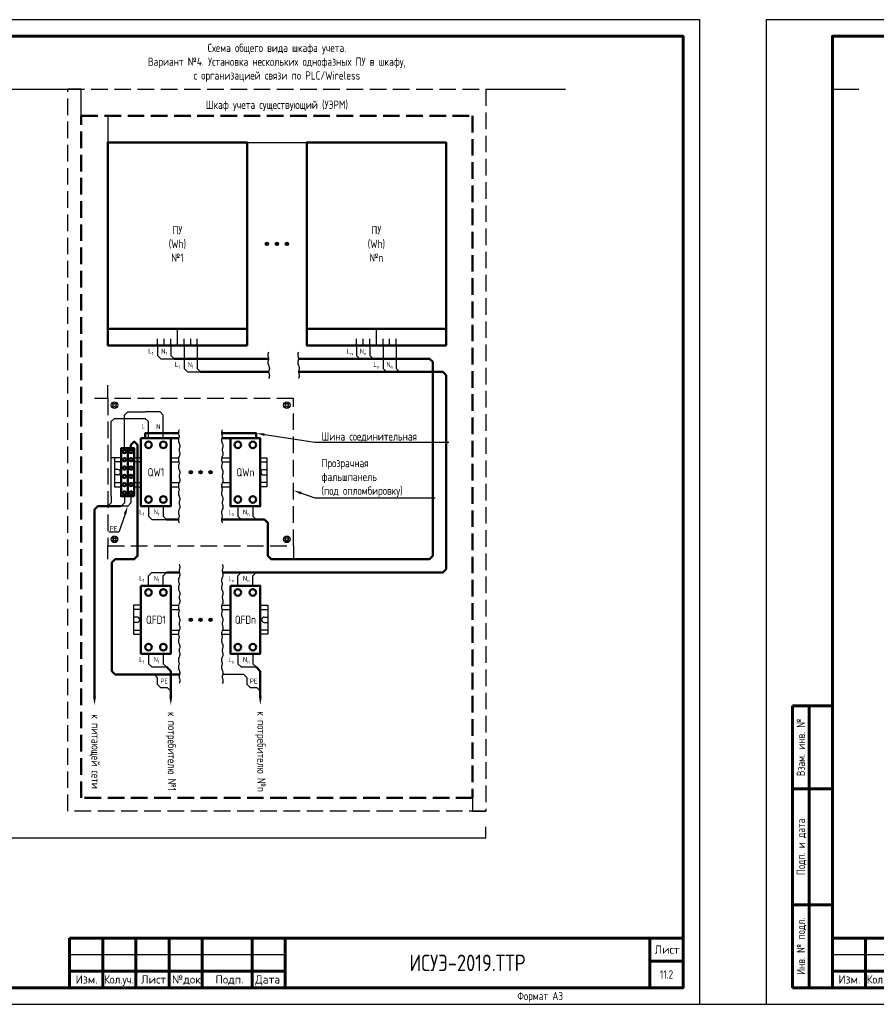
# Model space of a CAD drawing. Header units: millimetres. Extents: x -110 to 4101, y -10868 to 110.
# Tile 57 of 90: x 665 to 923, y -3477 to -3180. Entities that reach past the tile are written whole.
import ezdxf
from ezdxf import colors
from ezdxf.entities.mleader import LeaderData, LeaderLine
from ezdxf.enums import TextEntityAlignment as Align
from ezdxf.math import Vec2, Vec3

# ---------------------------------------------------------------- set-up
doc = ezdxf.new("R2010")
doc.units = ezdxf.units.MM
doc.linetypes.add('GOST2.303 4', pattern=[7, 5, -2, 0])
doc.layers.add('01.Вспомогательный_слой', color=1, linetype='Continuous', plot=False)
doc.layers.add('Формат', color=7, linetype='Continuous', lineweight=25)
doc.layers.add('Формат @ 1', color=7, linetype='Continuous', lineweight=25)
doc.styles.add('Формат', font='isocpeur.ttf')
doc.styles.add('ЭП', font='GOST.TTF')

# ---------------------------------------------------------------- blocks, each defined once
blk = doc.blocks.new('*U76')
at = {"layer": 'Формат', "color": 7, "linetype": 'Continuous', "lineweight": 60}
for p, q in [((-202, 85), (-190, 85)), ((-202, 85), (-202, 0)), ((-197, 85), (-197, 0)), ((-202, 60), (-190, 60)), ((-202, 25), (-190, 25)), ((20, 15), (205, 15)), ((20, 15), (20, 0)), ((30, 15), (30, 0)), ((40, 15), (40, 0)), ((50, 15), (50, 0)), ((60, 15), (60, 0)), ((75, 15), (75, 0)), ((85, 15), (85, 0)), ((195, 15), (195, 0)), ((195, 8), (205, 8)), ((20, 5), (85, 5)), ((-202, 0), (-190, 0))]:
    blk.add_line(p, q, dxfattribs=at)
at = {"layer": 'Формат', "color": 7, "linetype": 'Continuous', "lineweight": 25}
blk.add_line((20, 10), (85, 10), dxfattribs=at)
blk.add_lwpolyline([(-210, -5), (210, -5), (210, 292), (-210, 292)], close=True, dxfattribs=at)
at = {"layer": 'Формат', "color": 7, "linetype": 'Continuous', "lineweight": 60}
blk.add_lwpolyline([(-190, 0), (205, 0), (205, 287), (-190, 287)], close=True, dxfattribs=at)
at = {"layer": 'Формат', "color": 7, "linetype": 'Continuous', "lineweight": 25, "style": 'ЭП'}
for s, p in [('Взам. инв. №', (-199.5, 72.5)), ('Подп. и дата', (-199.5, 42.5)), ('Инв. № подл.', (-199.5, 12.5))]:
    blk.add_text(s, height=2.5, rotation=90, dxfattribs=at).set_placement(p, align=Align.MIDDLE_CENTER)
at = {"layer": 'Формат', "color": 7, "linetype": 'Continuous', "lineweight": 25, "style": 'Формат'}
for s, p in [('Лист', (196.38, 10.25)), ('Изм.', (21.81, 1.25)), ('Лист', (41.54, 1.25)), ('№док.', (50.89, 1.25)), ('Подп.', (63.99, 1.25)), ('Дата', (75.95, 1.25))]:
    blk.add_text(s, height=2.5, dxfattribs=at).set_placement(p)
at = {"layer": 'Формат', "color": 7, "linetype": 'Continuous', "lineweight": 25, "style": 'Формат', "width": 0.9}
blk.add_text('Кол.уч.', height=2.5, dxfattribs=at).set_placement((30.38, 1.25))
at = {"layer": 'Формат', "color": 7, "linetype": 'Continuous', "lineweight": 25, "style": 'ЭП', "flags": 8}
blk.add_attdef('N_ИНВ', text='', height=2.5, rotation=90, dxfattribs=at).set_placement((-193.5, 12.5), align=Align.MIDDLE_CENTER)
for tag, height, p in [('ОБОЗНАЧЕНИЕ', 5, (140, 7.5)), ('Лист', 2.5, (200, 4))]:
    blk.add_attdef(tag, text='', height=height, dxfattribs=at).set_placement(p, align=Align.MIDDLE_CENTER)
for tag, p in [('изм.№', (21, 7.5)), ('изм.уч.', (31, 7.5)), ('изм.лист', (41, 7.5)), ('изм.№_док.', (50.5, 7.5)), ('изм_дата', (76, 7.5)), ('ФОРМ.ЛИСТА', (155, -2.5))]:
    blk.add_attdef(tag, text='', height=2.5, dxfattribs=at).set_placement(p, align=Align.MIDDLE_LEFT)
blk = doc.blocks.new('*U77')
at = {"layer": 'Формат', "color": 7, "linetype": 'Continuous', "lineweight": 60}
for p, q in [((8, 85), (20, 85)), ((8, 85), (8, 0)), ((13, 85), (13, 0)), ((8, 60), (20, 60)), ((8, 25), (20, 25)), ((20, 15), (205, 15)), ((20, 15), (20, 0)), ((30, 15), (30, 0)), ((40, 15), (40, 0)), ((50, 15), (50, 0)), ((60, 15), (60, 0)), ((75, 15), (75, 0)), ((85, 15), (85, 0)), ((195, 15), (195, 0)), ((195, 8), (205, 8)), ((20, 5), (85, 5)), ((8, 0), (20, 0))]:
    blk.add_line(p, q, dxfattribs=at)
at = {"layer": 'Формат', "color": 7, "linetype": 'Continuous', "lineweight": 25}
blk.add_line((20, 10), (85, 10), dxfattribs=at)
blk.add_lwpolyline([(0, -5), (210, -5), (210, 292), (0, 292)], close=True, dxfattribs=at)
at = {"layer": 'Формат', "color": 7, "linetype": 'Continuous', "lineweight": 60}
blk.add_lwpolyline([(20, 0), (205, 0), (205, 287), (20, 287)], close=True, dxfattribs=at)
at = {"layer": 'Формат', "color": 7, "linetype": 'Continuous', "lineweight": 25, "style": 'ЭП'}
for s, p in [('Взам. инв. №', (10.5, 72.5)), ('Подп. и дата', (10.5, 42.5)), ('Инв. № подл.', (10.5, 12.5))]:
    blk.add_text(s, height=2.5, rotation=90, dxfattribs=at).set_placement(p, align=Align.MIDDLE_CENTER)
at = {"layer": 'Формат', "color": 7, "linetype": 'Continuous', "lineweight": 25, "style": 'Формат'}
for s, p in [('Лист', (196.38, 10.25)), ('Изм.', (21.81, 1.25)), ('Лист', (41.54, 1.25)), ('№док.', (50.89, 1.25)), ('Подп.', (63.99, 1.25)), ('Дата', (75.95, 1.25))]:
    blk.add_text(s, height=2.5, dxfattribs=at).set_placement(p)
at = {"layer": 'Формат', "color": 7, "linetype": 'Continuous', "lineweight": 25, "style": 'Формат', "width": 0.9}
blk.add_text('Кол.уч.', height=2.5, dxfattribs=at).set_placement((30.38, 1.25))
at = {"layer": 'Формат', "color": 7, "linetype": 'Continuous', "lineweight": 25, "style": 'ЭП', "flags": 8}
blk.add_attdef('N_ИНВ', text='', height=2.5, rotation=90, dxfattribs=at).set_placement((16.5, 12.5), align=Align.MIDDLE_CENTER)
for tag, height, p in [('ОБОЗНАЧЕНИЕ', 5, (140, 7.5)), ('Лист', 2.5, (200, 4))]:
    blk.add_attdef(tag, text='', height=height, dxfattribs=at).set_placement(p, align=Align.MIDDLE_CENTER)
for tag, p in [('изм.№', (21, 7.5)), ('изм.уч.', (31, 7.5)), ('изм.лист', (41, 7.5)), ('изм.№_док.', (50.5, 7.5)), ('изм_дата', (76, 7.5)), ('ФОРМ.ЛИСТА', (155, -2.5))]:
    blk.add_attdef(tag, text='', height=2.5, dxfattribs=at).set_placement(p, align=Align.MIDDLE_LEFT)

msp = doc.modelspace()

# ---------------------------------------------------------------- hatches: boundary and pattern name
at = {"ltscale": 0.2}
h = msp.add_hatch(color=256, dxfattribs=at)
h.dxf.hatch_style = 1
edge = h.paths.add_edge_path()
edge.add_arc((739.5, -3247.625), 0.5, 0, 360)
h = msp.add_hatch(color=256, dxfattribs=at)
h.dxf.hatch_style = 1
edge = h.paths.add_edge_path()
edge.add_arc((742.5, -3247.625), 0.5, 0, 360)
h = msp.add_hatch(color=256, dxfattribs=at)
h.dxf.hatch_style = 1
edge = h.paths.add_edge_path()
edge.add_arc((745.5, -3247.625), 0.5, 0, 360)
h = msp.add_hatch(color=256, dxfattribs=at)
h.dxf.hatch_style = 1
edge = h.paths.add_edge_path()
edge.add_arc((716.5, -3316.5), 0.5, 0, 360)
h = msp.add_hatch(color=256, dxfattribs=at)
h.dxf.hatch_style = 1
edge = h.paths.add_edge_path()
edge.add_arc((719.5, -3316.5), 0.5, 0, 360)
h = msp.add_hatch(color=256, dxfattribs=at)
h.dxf.hatch_style = 1
edge = h.paths.add_edge_path()
edge.add_arc((722.5, -3316.5), 0.5, 0, 360)
h = msp.add_hatch(color=256, dxfattribs=at)
h.dxf.hatch_style = 1
edge = h.paths.add_edge_path()
edge.add_arc((716.5, -3361), 0.5, 0, 360)
h = msp.add_hatch(color=256, dxfattribs=at)
h.dxf.hatch_style = 1
edge = h.paths.add_edge_path()
edge.add_arc((719.5, -3361), 0.5, 0, 360)
h = msp.add_hatch(color=256, dxfattribs=at)
h.dxf.hatch_style = 1
edge = h.paths.add_edge_path()
edge.add_arc((722.5, -3361), 0.5, 0, 360)

# ---------------------------------------------------------------- linework, layer by layer
at = {"linetype": 'GOST2.303 4', "lineweight": 50}
msp.add_lwpolyline([(683.5, -3209), (801.5, -3209), (801.5, -3414.75), (683.5, -3414.75)], close=True, dxfattribs=at)
at = {"lineweight": 50}
for points in [[(733.5, -3278.25), (691.5, -3278.25), (691.5, -3217), (733.5, -3217)], [(793.5, -3278.25), (751.5, -3278.25), (751.5, -3217), (793.5, -3217)], [(701.5, -3306.25), (710.5, -3306.25), (710.5, -3326.75), (701.5, -3326.75)], [(728.5, -3306.25), (737.5, -3306.25), (737.5, -3326.75), (728.5, -3326.75)], [(697.5, -3323.75), (695.5, -3323.75), (695.5, -3309.25), (697.5, -3309.25)], [(699.5, -3323.75), (697.5, -3323.75), (697.5, -3309.25), (699.5, -3309.25)], [(701.5, -3350.75), (710.5, -3350.75), (710.5, -3371.25), (701.5, -3371.25)], [(728.5, -3350.75), (737.5, -3350.75), (737.5, -3371.25), (728.5, -3371.25)]]:
    msp.add_lwpolyline(points, close=True, dxfattribs=at)
for points in [[(691.5, -3273.25), (733.5, -3273.25)], [(751.5, -3273.25), (793.5, -3273.25)], [(711.5, -3282.25), (740, -3282.25)], [(749, -3282.25), (788.5, -3282.25), (789.5, -3283.25), (789.5, -3341.75), (788.5, -3342.75), (740.75, -3342.75), (739.75, -3341.75), (739.75, -3331.75), (738.75, -3330.75), (736.25, -3330.75)], [(719.5, -3286.25), (740, -3286.25)], [(726.105, -3346.75), (792.5, -3346.75), (793.5, -3345.75), (793.5, -3287.25), (792.5, -3286.25), (749, -3286.25)], [(712.895, -3306.25), (702.75, -3306.25), (702.75, -3304.75), (712.788, -3304.75)], [(725.788, -3304.75), (736.25, -3304.75), (736.25, -3306.25), (725.895, -3306.25)], [(713.172, -3377.5), (693.75, -3377.5), (692.75, -3376.5), (692.75, -3343.75), (693.75, -3342.75), (699.5, -3342.75), (700.5, -3341.75), (700.5, -3308.25), (699.5, -3307.25), (699.5, -3307.25), (698.5, -3308.25), (698.5, -3309.25)], [(695.5, -3326.75), (688.5, -3326.75), (687.5, -3327.75), (687.5, -3327.75)], [(687.5, -3327.75), (687.5, -3384.25)], [(709.25, -3330.75), (712.788, -3330.75)], [(725.788, -3330.75), (736.25, -3330.75)], [(709.25, -3346.75), (713.105, -3346.75)], [(709.25, -3375.25), (710.5, -3376.5)], [(710.5, -3376.5), (710.5, -3384.25)], [(736.25, -3375.25), (737.5, -3376.5)], [(737.5, -3376.5), (737.5, -3384.25)]]:
    msp.add_lwpolyline(points, dxfattribs=at)
for points in [[(691.5, -3273.25), (691.5, -3278.25)], [(751.5, -3273.25), (751.5, -3278.25)], [(693.217, -3296.25), (692.793, -3295.826), (693.076, -3295.543), (693.5, -3295.967)], [(693.5, -3296.533), (693.076, -3296.957), (692.793, -3296.674), (693.217, -3296.25)], [(693.5, -3295.967), (693.924, -3295.543), (694.207, -3295.826), (693.783, -3296.25)], [(693.783, -3296.25), (694.207, -3296.674), (693.924, -3296.957), (693.5, -3296.533)], [(745.5, -3295.967), (745.076, -3295.543), (744.793, -3295.826), (745.217, -3296.25)], [(745.217, -3296.25), (744.793, -3296.674), (745.076, -3296.957), (745.5, -3296.533)], [(745.783, -3296.25), (746.207, -3295.826), (745.924, -3295.543), (745.5, -3295.967)], [(745.5, -3296.533), (745.924, -3296.957), (746.207, -3296.674), (745.783, -3296.25)], [(695.5, -3312.125), (693.5, -3312.125), (693.5, -3320.875), (695.5, -3320.875)], [(695.5, -3313.375), (693.5, -3313.375), (693.5, -3319.625), (695.5, -3319.625)], [(701.5, -3312.125), (699.5, -3312.125)], [(701.5, -3313.375), (699.5, -3313.375)], [(737.5, -3312.125), (739.5, -3312.125), (739.5, -3320.875), (737.5, -3320.875)], [(737.5, -3313.375), (739.5, -3313.375), (739.5, -3319.625), (737.5, -3319.625)], [(694.563, -3315.688), (693.5, -3315.688)], [(694.563, -3317.312), (693.5, -3317.312)], [(738.438, -3315.688), (739.5, -3315.688)], [(738.438, -3317.312), (739.5, -3317.312)], [(699.5, -3319.625), (701.5, -3319.625)], [(699.5, -3320.875), (701.5, -3320.875)], [(693.5, -3336.467), (693.076, -3336.043), (692.793, -3336.326), (693.217, -3336.75)], [(693.217, -3336.75), (692.793, -3337.174), (693.076, -3337.457), (693.5, -3337.033)], [(693.783, -3336.75), (694.207, -3336.326), (693.924, -3336.043), (693.5, -3336.467)], [(693.5, -3337.033), (693.924, -3337.457), (694.207, -3337.174), (693.783, -3336.75)], [(745.217, -3336.75), (744.793, -3336.326), (745.076, -3336.043), (745.5, -3336.467)], [(745.5, -3337.033), (745.076, -3337.457), (744.793, -3337.174), (745.217, -3336.75)], [(745.5, -3336.467), (745.924, -3336.043), (746.207, -3336.326), (745.783, -3336.75)], [(745.783, -3336.75), (746.207, -3337.174), (745.924, -3337.457), (745.5, -3337.033)], [(701.5, -3356.625), (699.25, -3356.625), (699.25, -3365.375), (701.5, -3365.375)], [(701.5, -3357.875), (699.25, -3357.875), (699.25, -3364.125), (701.5, -3364.125)], [(737.5, -3356.625), (739.75, -3356.625), (739.75, -3365.375), (737.5, -3365.375)], [(737.5, -3357.875), (739.75, -3357.875), (739.75, -3364.125), (737.5, -3364.125)], [(700.313, -3360.188), (699.25, -3360.188)], [(700.313, -3361.813), (699.25, -3361.813)], [(738.688, -3360.188), (739.75, -3360.188)], [(738.688, -3361.813), (739.75, -3361.813)]]:
    msp.add_lwpolyline(points)
at = {"ltscale": 0.2}
for points in [[(706.5, -3278.25), (706.5, -3281.25), (707.5, -3282.25), (707.5, -3282.25)], [(710.5, -3278.25), (710.5, -3281.25), (711.5, -3282.25), (711.5, -3282.25)], [(714.5, -3278.25), (714.5, -3285.25), (715.5, -3286.25), (715.5, -3286.25)], [(718.5, -3278.25), (718.5, -3285.25), (719.5, -3286.25), (719.5, -3286.25)], [(766.5, -3278.25), (766.5, -3281.25), (767.5, -3282.25), (767.5, -3282.25)], [(770.5, -3278.25), (770.5, -3281.25), (771.5, -3282.25), (771.5, -3282.25)], [(774.5, -3278.25), (774.5, -3285.25), (775.5, -3286.25), (775.5, -3286.25)], [(778.5, -3278.25), (778.5, -3285.25), (779.5, -3286.25), (779.5, -3286.25)], [(740, -3280.25), (739.856, -3280.603), (739.789, -3280.914), (739.78, -3281.19), (739.813, -3281.438), (739.868, -3281.661), (739.93, -3281.867), (739.979, -3282.062), (740, -3282.25), (739.979, -3282.438), (739.93, -3282.633), (739.868, -3282.839), (739.813, -3283.062), (739.78, -3283.31), (739.789, -3283.586), (739.856, -3283.897), (740, -3284.25)], [(749, -3280.25), (748.856, -3280.603), (748.789, -3280.914), (748.78, -3281.19), (748.813, -3281.438), (748.868, -3281.661), (748.93, -3281.867), (748.979, -3282.062), (749, -3282.25), (748.979, -3282.438), (748.93, -3282.633), (748.868, -3282.839), (748.813, -3283.062), (748.78, -3283.31), (748.789, -3283.586), (748.856, -3283.897), (749, -3284.25)], [(707.5, -3282.25), (711.5, -3282.25)], [(740, -3284.25), (740.144, -3284.603), (740.211, -3284.914), (740.22, -3285.19), (740.188, -3285.438), (740.132, -3285.661), (740.07, -3285.867), (740.021, -3286.062), (740, -3286.25), (740.021, -3286.438), (740.07, -3286.633), (740.132, -3286.839), (740.188, -3287.062), (740.22, -3287.31), (740.211, -3287.586), (740.144, -3287.897), (740, -3288.25)], [(749, -3284.25), (749.144, -3284.603), (749.211, -3284.914), (749.22, -3285.19), (749.188, -3285.438), (749.132, -3285.661), (749.07, -3285.867), (749.021, -3286.062), (749, -3286.25), (749.021, -3286.438), (749.07, -3286.633), (749.132, -3286.839), (749.188, -3287.062), (749.22, -3287.31), (749.211, -3287.586), (749.144, -3287.897), (749, -3288.25)], [(771.5, -3282.25), (767.5, -3282.25)], [(715.5, -3286.25), (719.5, -3286.25)], [(779.5, -3286.25), (775.5, -3286.25)], [(696.5, -3309.25), (696.5, -3299.25), (697.5, -3298.25), (702.75, -3298.25)], [(708.25, -3306.25), (708.25, -3299.25), (707.25, -3298.25), (702.75, -3298.25)], [(692.5, -3323.75), (692.5, -3301.25), (693.5, -3300.25), (702.75, -3300.25)], [(703.75, -3306.25), (703.75, -3301.25), (702.75, -3300.25), (702.75, -3300.25)], [(713, -3303.75), (712.856, -3304.103), (712.789, -3304.414), (712.78, -3304.69), (712.813, -3304.937), (712.868, -3305.161), (712.93, -3305.367), (712.979, -3305.562), (713, -3305.75), (712.979, -3305.938), (712.93, -3306.133), (712.868, -3306.339), (712.813, -3306.562), (712.78, -3306.81), (712.789, -3307.086), (712.856, -3307.397), (713, -3307.75)], [(726, -3303.75), (725.856, -3304.103), (725.789, -3304.414), (725.78, -3304.69), (725.813, -3304.937), (725.868, -3305.161), (725.93, -3305.367), (725.979, -3305.562), (726, -3305.75), (725.979, -3305.938), (725.93, -3306.133), (725.868, -3306.339), (725.813, -3306.562), (725.78, -3306.81), (725.789, -3307.086), (725.856, -3307.397), (726, -3307.75)], [(713, -3307.75), (713.144, -3308.103), (713.211, -3308.414), (713.22, -3308.69), (713.188, -3308.937), (713.132, -3309.161), (713.07, -3309.367), (713.021, -3309.562), (713, -3309.75), (713.021, -3309.938), (713.07, -3310.133), (713.132, -3310.339), (713.188, -3310.562), (713.22, -3310.81), (713.211, -3311.086), (713.144, -3311.397), (713, -3311.75)], [(726, -3307.75), (726.144, -3308.103), (726.211, -3308.414), (726.22, -3308.69), (726.188, -3308.937), (726.132, -3309.161), (726.07, -3309.367), (726.021, -3309.562), (726, -3309.75), (726.021, -3309.938), (726.07, -3310.133), (726.132, -3310.339), (726.188, -3310.562), (726.22, -3310.81), (726.211, -3311.086), (726.144, -3311.397), (726, -3311.75)], [(710.5, -3312.125), (712.852, -3312.125)], [(710.5, -3313.375), (712.932, -3313.375)], [(713, -3311.75), (712.856, -3312.103), (712.789, -3312.414), (712.78, -3312.69), (712.813, -3312.937), (712.868, -3313.161), (712.93, -3313.367), (712.979, -3313.562), (713, -3313.75), (712.979, -3313.938), (712.93, -3314.133), (712.868, -3314.339), (712.813, -3314.562), (712.78, -3314.81), (712.789, -3315.086), (712.856, -3315.397), (713, -3315.75)], [(726, -3311.75), (725.856, -3312.103), (725.789, -3312.414), (725.78, -3312.69), (725.813, -3312.937), (725.868, -3313.161), (725.93, -3313.367), (725.979, -3313.562), (726, -3313.75), (725.979, -3313.938), (725.93, -3314.133), (725.868, -3314.339), (725.813, -3314.562), (725.78, -3314.81), (725.789, -3315.086), (725.856, -3315.397), (726, -3315.75)], [(725.852, -3312.125), (728.5, -3312.125)], [(725.932, -3313.375), (728.5, -3313.375)], [(713, -3315.75), (713.144, -3316.103), (713.211, -3316.414), (713.22, -3316.69), (713.188, -3316.937), (713.132, -3317.161), (713.07, -3317.367), (713.021, -3317.562), (713, -3317.75), (713.021, -3317.938), (713.07, -3318.133), (713.132, -3318.339), (713.188, -3318.562), (713.22, -3318.81), (713.211, -3319.086), (713.144, -3319.397), (713, -3319.75)], [(726, -3315.75), (726.144, -3316.103), (726.211, -3316.414), (726.22, -3316.69), (726.188, -3316.937), (726.132, -3317.161), (726.07, -3317.367), (726.021, -3317.562), (726, -3317.75), (726.021, -3317.938), (726.07, -3318.133), (726.132, -3318.339), (726.188, -3318.562), (726.22, -3318.81), (726.211, -3319.086), (726.144, -3319.397), (726, -3319.75)], [(710.5, -3319.625), (713.051, -3319.625)], [(713, -3319.75), (712.856, -3320.103), (712.789, -3320.414), (712.78, -3320.69), (712.813, -3320.937), (712.868, -3321.161), (712.93, -3321.367), (712.979, -3321.562), (713, -3321.75), (712.979, -3321.938), (712.93, -3322.133), (712.868, -3322.339), (712.813, -3322.562), (712.78, -3322.81), (712.789, -3323.086), (712.856, -3323.397), (713, -3323.75)], [(726, -3319.75), (725.856, -3320.103), (725.789, -3320.414), (725.78, -3320.69), (725.813, -3320.937), (725.868, -3321.161), (725.93, -3321.367), (725.979, -3321.562), (726, -3321.75), (725.979, -3321.938), (725.93, -3322.133), (725.868, -3322.339), (725.813, -3322.562), (725.78, -3322.81), (725.789, -3323.086), (725.856, -3323.397), (726, -3323.75)], [(726.051, -3319.625), (728.5, -3319.625)], [(710.5, -3320.875), (712.804, -3320.875)], [(725.804, -3320.875), (728.5, -3320.875)], [(692.5, -3323.75), (692.5, -3325.75), (691.5, -3326.75), (691.5, -3326.75)], [(696.5, -3323.75), (696.5, -3325.75), (695.5, -3326.75), (695.5, -3326.75)], [(698.5, -3323.75), (698.5, -3325.75), (697.5, -3326.75), (697.5, -3326.75)], [(713, -3323.75), (713.144, -3324.103), (713.211, -3324.414), (713.22, -3324.69), (713.188, -3324.937), (713.132, -3325.161), (713.07, -3325.367), (713.021, -3325.562), (713, -3325.75), (713.021, -3325.938), (713.07, -3326.133), (713.132, -3326.339), (713.188, -3326.562), (713.22, -3326.81), (713.211, -3327.086), (713.144, -3327.397), (713, -3327.75)], [(726, -3323.75), (726.144, -3324.103), (726.211, -3324.414), (726.22, -3324.69), (726.188, -3324.937), (726.132, -3325.161), (726.07, -3325.367), (726.021, -3325.562), (726, -3325.75), (726.021, -3325.938), (726.07, -3326.133), (726.132, -3326.339), (726.188, -3326.562), (726.22, -3326.81), (726.211, -3327.086), (726.144, -3327.397), (726, -3327.75)], [(697.5, -3326.75), (695.5, -3326.75)], [(703.75, -3326.75), (703.75, -3329.75), (704.75, -3330.75), (709.25, -3330.75)], [(708.25, -3326.75), (708.25, -3329.75), (709.25, -3330.75), (709.25, -3330.75)], [(713, -3327.75), (712.856, -3328.103), (712.789, -3328.414), (712.78, -3328.69), (712.813, -3328.937), (712.868, -3329.161), (712.93, -3329.367), (712.979, -3329.562), (713, -3329.75), (712.979, -3329.938), (712.93, -3330.133), (712.868, -3330.339), (712.813, -3330.562), (712.78, -3330.81), (712.789, -3331.086), (712.856, -3331.397), (713, -3331.75)], [(726, -3327.75), (725.856, -3328.103), (725.789, -3328.414), (725.78, -3328.69), (725.813, -3328.937), (725.868, -3329.161), (725.93, -3329.367), (725.979, -3329.562), (726, -3329.75), (725.979, -3329.938), (725.93, -3330.133), (725.868, -3330.339), (725.813, -3330.562), (725.78, -3330.81), (725.789, -3331.086), (725.856, -3331.397), (726, -3331.75)], [(730.75, -3326.75), (730.75, -3329.75), (731.75, -3330.75), (736.25, -3330.75)], [(735.25, -3326.75), (735.25, -3329.75), (736.25, -3330.75), (736.25, -3330.75)], [(703.75, -3350.75), (703.75, -3347.75), (704.75, -3346.75), (704.75, -3346.75)], [(704.75, -3346.75), (709.25, -3346.75)], [(708.25, -3350.75), (708.25, -3347.75), (709.25, -3346.75), (709.25, -3346.75)], [(713, -3344.25), (713.144, -3344.603), (713.211, -3344.914), (713.22, -3345.19), (713.188, -3345.437), (713.132, -3345.661), (713.07, -3345.867), (713.021, -3346.062), (713, -3346.25), (713.021, -3346.438), (713.07, -3346.633), (713.132, -3346.839), (713.188, -3347.062), (713.22, -3347.31), (713.211, -3347.586), (713.144, -3347.897), (713, -3348.25)], [(726, -3344.25), (726.144, -3344.603), (726.211, -3344.914), (726.22, -3345.19), (726.188, -3345.437), (726.132, -3345.661), (726.07, -3345.867), (726.021, -3346.062), (726, -3346.25), (726.021, -3346.438), (726.07, -3346.633), (726.132, -3346.839), (726.188, -3347.062), (726.22, -3347.31), (726.211, -3347.586), (726.144, -3347.897), (726, -3348.25)], [(730.75, -3350.75), (730.75, -3347.75), (731.75, -3346.75), (731.75, -3346.75)], [(735.25, -3350.75), (735.25, -3347.75), (736.25, -3346.75), (736.25, -3346.75)], [(713, -3348.25), (712.856, -3348.603), (712.789, -3348.914), (712.78, -3349.19), (712.813, -3349.437), (712.868, -3349.661), (712.93, -3349.867), (712.979, -3350.062), (713, -3350.25), (712.979, -3350.438), (712.93, -3350.633), (712.868, -3350.839), (712.813, -3351.062), (712.78, -3351.31), (712.789, -3351.586), (712.856, -3351.897), (713, -3352.25)], [(726, -3348.25), (725.856, -3348.603), (725.789, -3348.914), (725.78, -3349.19), (725.813, -3349.437), (725.868, -3349.661), (725.93, -3349.867), (725.979, -3350.062), (726, -3350.25), (725.979, -3350.438), (725.93, -3350.633), (725.868, -3350.839), (725.813, -3351.062), (725.78, -3351.31), (725.789, -3351.586), (725.856, -3351.897), (726, -3352.25)], [(713, -3352.25), (713.144, -3352.603), (713.211, -3352.914), (713.22, -3353.19), (713.188, -3353.437), (713.132, -3353.661), (713.07, -3353.867), (713.021, -3354.062), (713, -3354.25), (713.021, -3354.438), (713.07, -3354.633), (713.132, -3354.839), (713.188, -3355.062), (713.22, -3355.31), (713.211, -3355.586), (713.144, -3355.897), (713, -3356.25)], [(726, -3352.25), (726.144, -3352.603), (726.211, -3352.914), (726.22, -3353.19), (726.188, -3353.437), (726.132, -3353.661), (726.07, -3353.867), (726.021, -3354.062), (726, -3354.25), (726.021, -3354.438), (726.07, -3354.633), (726.132, -3354.839), (726.188, -3355.062), (726.22, -3355.31), (726.211, -3355.586), (726.144, -3355.897), (726, -3356.25)], [(710.5, -3356.625), (712.852, -3356.625)], [(710.5, -3357.875), (712.932, -3357.875)], [(713, -3356.25), (712.856, -3356.603), (712.789, -3356.914), (712.78, -3357.19), (712.813, -3357.437), (712.868, -3357.661), (712.93, -3357.867), (712.979, -3358.062), (713, -3358.25), (712.979, -3358.438), (712.93, -3358.633), (712.868, -3358.839), (712.813, -3359.062), (712.78, -3359.31), (712.789, -3359.586), (712.856, -3359.897), (713, -3360.25)], [(726, -3356.25), (725.856, -3356.603), (725.789, -3356.914), (725.78, -3357.19), (725.813, -3357.437), (725.868, -3357.661), (725.93, -3357.867), (725.979, -3358.062), (726, -3358.25), (725.979, -3358.438), (725.93, -3358.633), (725.868, -3358.839), (725.813, -3359.062), (725.78, -3359.31), (725.789, -3359.586), (725.856, -3359.897), (726, -3360.25)], [(725.852, -3356.625), (728.5, -3356.625)], [(725.932, -3357.875), (728.5, -3357.875)], [(713, -3360.25), (713.144, -3360.603), (713.211, -3360.914), (713.22, -3361.19), (713.188, -3361.437), (713.132, -3361.661), (713.07, -3361.867), (713.021, -3362.062), (713, -3362.25), (713.021, -3362.438), (713.07, -3362.633), (713.132, -3362.839), (713.188, -3363.062), (713.22, -3363.31), (713.211, -3363.586), (713.144, -3363.897), (713, -3364.25)], [(726, -3360.25), (726.144, -3360.603), (726.211, -3360.914), (726.22, -3361.19), (726.188, -3361.437), (726.132, -3361.661), (726.07, -3361.867), (726.021, -3362.062), (726, -3362.25), (726.021, -3362.438), (726.07, -3362.633), (726.132, -3362.839), (726.188, -3363.062), (726.22, -3363.31), (726.211, -3363.586), (726.144, -3363.897), (726, -3364.25)], [(710.5, -3364.125), (713.051, -3364.125)], [(713, -3364.25), (712.856, -3364.603), (712.789, -3364.914), (712.78, -3365.19), (712.813, -3365.437), (712.868, -3365.661), (712.93, -3365.867), (712.979, -3366.062), (713, -3366.25), (712.979, -3366.438), (712.93, -3366.633), (712.868, -3366.839), (712.813, -3367.062), (712.78, -3367.31), (712.789, -3367.586), (712.856, -3367.897), (713, -3368.25)], [(726, -3364.25), (725.856, -3364.603), (725.789, -3364.914), (725.78, -3365.19), (725.813, -3365.437), (725.868, -3365.661), (725.93, -3365.867), (725.979, -3366.062), (726, -3366.25), (725.979, -3366.438), (725.93, -3366.633), (725.868, -3366.839), (725.813, -3367.062), (725.78, -3367.31), (725.789, -3367.586), (725.856, -3367.897), (726, -3368.25)], [(726.051, -3364.125), (728.5, -3364.125)], [(710.5, -3365.375), (712.804, -3365.375)], [(725.804, -3365.375), (728.5, -3365.375)], [(713, -3368.25), (713.144, -3368.603), (713.211, -3368.914), (713.22, -3369.19), (713.188, -3369.438), (713.132, -3369.661), (713.07, -3369.867), (713.021, -3370.062), (713, -3370.25), (713.021, -3370.438), (713.07, -3370.633), (713.132, -3370.839), (713.188, -3371.062), (713.22, -3371.31), (713.211, -3371.586), (713.144, -3371.897), (713, -3372.25)], [(726, -3368.25), (726.144, -3368.603), (726.211, -3368.914), (726.22, -3369.19), (726.188, -3369.438), (726.132, -3369.661), (726.07, -3369.867), (726.021, -3370.062), (726, -3370.25), (726.021, -3370.438), (726.07, -3370.633), (726.132, -3370.839), (726.188, -3371.062), (726.22, -3371.31), (726.211, -3371.586), (726.144, -3371.897), (726, -3372.25)], [(703.75, -3371.25), (703.75, -3374.25), (704.75, -3375.25), (709.25, -3375.25)], [(708.25, -3371.25), (708.25, -3374.25), (709.25, -3375.25), (709.25, -3375.25)], [(713, -3372.25), (712.856, -3372.603), (712.789, -3372.914), (712.78, -3373.19), (712.813, -3373.438), (712.868, -3373.661), (712.93, -3373.867), (712.979, -3374.062), (713, -3374.25), (712.979, -3374.438), (712.93, -3374.633), (712.868, -3374.839), (712.813, -3375.062), (712.78, -3375.31), (712.789, -3375.586), (712.856, -3375.897), (713, -3376.25)], [(726, -3372.25), (725.856, -3372.603), (725.789, -3372.914), (725.78, -3373.19), (725.813, -3373.438), (725.868, -3373.661), (725.93, -3373.867), (725.979, -3374.062), (726, -3374.25), (725.979, -3374.438), (725.93, -3374.633), (725.868, -3374.839), (725.813, -3375.062), (725.78, -3375.31), (725.789, -3375.586), (725.856, -3375.897), (726, -3376.25)], [(730.75, -3371.25), (730.75, -3374.25), (731.75, -3375.25), (736.25, -3375.25)], [(735.25, -3371.25), (735.25, -3374.25), (736.25, -3375.25), (736.25, -3375.25)], [(713, -3376.25), (713.144, -3376.603), (713.211, -3376.914), (713.22, -3377.19), (713.188, -3377.438), (713.132, -3377.661), (713.07, -3377.867), (713.021, -3378.062), (713, -3378.25), (713.021, -3378.438), (713.07, -3378.633), (713.132, -3378.839), (713.188, -3379.062), (713.22, -3379.31), (713.211, -3379.586), (713.144, -3379.897), (713, -3380.25)], [(726, -3376.25), (726.144, -3376.603), (726.211, -3376.914), (726.22, -3377.19), (726.188, -3377.438), (726.132, -3377.661), (726.07, -3377.867), (726.021, -3378.062), (726, -3378.25), (726.021, -3378.438), (726.07, -3378.633), (726.132, -3378.839), (726.188, -3379.062), (726.22, -3379.31), (726.211, -3379.586), (726.144, -3379.897), (726, -3380.25)], [(710.5, -3382.5), (710.5, -3382.5), (709.5, -3381.5), (707.5, -3381.5), (706.5, -3380.5), (706.5, -3378.5), (705.5, -3377.5), (705.5, -3377.5)], [(732.5, -3377.5), (726.172, -3377.5)], [(737.5, -3382.5), (737.5, -3382.5), (736.5, -3381.5), (734.5, -3381.5), (733.5, -3380.5), (733.5, -3378.5), (732.5, -3377.5), (732.5, -3377.5)]]:
    msp.add_lwpolyline(points, dxfattribs=at)
at = {"linetype": 'GOST2.303 4'}
msp.add_lwpolyline([(691.5, -3338.75), (747.5, -3338.75), (747.5, -3294.25), (691.5, -3294.25)], close=True, dxfattribs=at)
at = {"ltscale": 0.2}
for centre in [(739.5, -3247.625), (742.5, -3247.625), (745.5, -3247.625), (716.5, -3316.5), (719.5, -3316.5), (722.5, -3316.5), (716.5, -3361), (719.5, -3361), (722.5, -3361)]:
    msp.add_circle(centre, 0.5, dxfattribs=at)
for centre in [(693.5, -3296.25), (745.5, -3296.25), (693.5, -3336.75), (745.5, -3336.75)]:
    msp.add_circle(centre, 1)
at = {"lineweight": 50}
for centre, radius in [((703.75, -3308.25), 1), ((708.25, -3308.25), 1), ((730.75, -3308.25), 1), ((735.25, -3308.25), 1), ((696.5, -3310.25), 0.5), ((698.5, -3310.25), 0.5), ((696.5, -3312.75), 0.5), ((698.5, -3312.75), 0.5), ((696.5, -3315.25), 0.5), ((696.5, -3317.75), 0.5), ((698.5, -3315.25), 0.5), ((698.5, -3317.75), 0.5), ((696.5, -3320.25), 0.5), ((698.5, -3320.25), 0.5), ((696.5, -3322.75), 0.5), ((698.5, -3322.75), 0.5), ((703.75, -3324.75), 1), ((708.25, -3324.75), 1), ((730.75, -3324.75), 1), ((735.25, -3324.75), 1), ((703.75, -3352.75), 1), ((708.25, -3352.75), 1), ((730.75, -3352.75), 1), ((735.25, -3352.75), 1), ((703.75, -3369.25), 1), ((708.25, -3369.25), 1), ((730.75, -3369.25), 1), ((735.25, -3369.25), 1)]:
    msp.add_circle(centre, radius, dxfattribs=at)
for centre, start, end in [((694.563, -3316.5), 270, 90), ((738.438, -3316.5), 90, 270), ((700.313, -3361), 270, 90), ((738.688, -3361), 90, 270)]:
    msp.add_arc(centre, 0.812, start, end)
for points in [[(687.917, -3384.25), (687.083, -3384.25), (687.5, -3386.75)], [(710.917, -3384.25), (710.083, -3384.25), (710.5, -3386.75)], [(737.917, -3384.25), (737.083, -3384.25), (737.5, -3386.75)]]:
    msp.add_solid(points)
at = {"layer": '01.Вспомогательный_слой'}
for points in [[(910, -3185), (910, -3201), (918, -3201)], [(910, -3185), (910, -3201), (918, -3201)], [(712.5, -3278.25), (712.5, -3273.25)], [(772.5, -3278.25), (772.5, -3273.25)], [(870, -3477), (890, -3477)]]:
    msp.add_lwpolyline(points, dxfattribs=at)
at = {"layer": '01.Вспомогательный_слой', "ltscale": 0.2}
for points in [[(655.5, -3201), (679.5, -3201)], [(683.5, -3209), (683.5, -3201), (679.5, -3201)], [(805.5, -3201), (829.5, -3201)], [(691.5, -3209), (691.5, -3217)], [(733.5, -3217), (751.5, -3217)], [(708.5, -3278.25), (706.5, -3278.25), (706.5, -3276.25)], [(710.5, -3278.25), (708.5, -3278.25), (708.5, -3276.25)], [(710.25, -3278.25), (714.75, -3278.25)], [(712.5, -3278.25), (710.5, -3278.25), (710.5, -3276.25)], [(712.5, -3278.25), (714.5, -3278.25), (714.5, -3276.25)], [(714.5, -3278.25), (716.5, -3278.25), (716.5, -3276.25)], [(714.796, -3278.25), (719.296, -3278.25)], [(716.5, -3278.25), (718.5, -3278.25), (718.5, -3276.25)], [(768.5, -3278.25), (766.5, -3278.25), (766.5, -3276.25)], [(770.5, -3278.25), (768.5, -3278.25), (768.5, -3276.25)], [(770.25, -3278.25), (774.75, -3278.25)], [(772.5, -3278.25), (770.5, -3278.25), (770.5, -3276.25)], [(772.5, -3278.25), (774.5, -3278.25), (774.5, -3276.25)], [(774.5, -3278.25), (776.5, -3278.25), (776.5, -3276.25)], [(774.796, -3278.25), (779.296, -3278.25)], [(776.5, -3278.25), (778.5, -3278.25), (778.5, -3276.25)], [(691.5, -3294.25), (691.5, -3290.25)], [(691.5, -3294.25), (687.5, -3294.25)], [(693.5, -3312.125), (692.5, -3312.125)], [(691.5, -3342.75), (691.5, -3338.75)], [(747.5, -3338.75), (747.5, -3342.75)], [(801.5, -3414.75), (801.5, -3418.75), (805.5, -3418.75)], [(529.5, -3418.75), (529.5, -3426.75), (805.5, -3426.75), (805.5, -3423.5)]]:
    msp.add_lwpolyline(points, dxfattribs=at)
at = {"layer": '01.Вспомогательный_слой', "linetype": 'GOST2.303 4'}
msp.add_lwpolyline([(679.5, -3201), (805.5, -3201), (805.5, -3418.75), (679.5, -3418.75)], close=True, dxfattribs=at)

# ---------------------------------------------------------------- block references
at = {"layer": 'Формат @ 1', "color": 0, "ltscale": 0.7}
for name, p, values in [('*U76', (660, -3472), {'ОБОЗНАЧЕНИЕ': 'ИСУЭ-2019.ТТР', 'Лист': '11.2', 'ФОРМ.ЛИСТА': 'Формат А3'}), ('*U77', (890, -3472), {'ОБОЗНАЧЕНИЕ': 'ИСУЭ-2019.ТТР', 'Лист': '11.3', 'ФОРМ.ЛИСТА': 'Формат А3'})]:
    msp.add_blockref(name, p, dxfattribs=at).add_auto_attribs(values)

# ---------------------------------------------------------------- texts
at = {"attachment_point": 5, "style": 'ЭП'}
for s, insert, char_height, width in [('Схема общего вида шкафа учета. ^JВариант №4. Установка нескольких однофазных ПУ в шкафу, ^Jс организацией связи по PLC/Wireless', (742.5, -3193), 2.5, 126), ('Шкаф учета существующий (УЭРМ)', (742.5, -3206), 2.5, 118), ('ПУ \\P(Wh)\\P№1', (712.5, -3247.625), 2.5, 42), ('ПУ \\P(Wh)\\P№n', (772.5, -3247.625), 2.5, 42), ('\\A1;L{\\H0.7x;\\S^ 1;}', (704.5, -3280.25), 1.5, 4), ('\\A1;N{\\H0.7x;\\S^ 1;}', (708.5, -3280.25), 1.5, 4), ('\\A1;L{\\H0.7x;\\S^ n;}', (764.5, -3280.25), 1.5, 4), ('\\A1;N{\\H0.7x;\\S^ n;}', (768.5, -3280.25), 1.5, 4), ('\\A1;L{\\H0.7x;\\S^ 1;}', (712.5, -3284.25), 1.5, 4), ('\\A1;N{\\H0.7x;\\S^ 1;}', (716.5, -3284.25), 1.5, 4), ('\\A1;L{\\H0.7x;\\S^ n;}', (772.5, -3284.25), 1.5, 4), ('\\A1;N{\\H0.7x;\\S^ n;}', (776.5, -3284.25), 1.5, 4), ('L', (702.25, -3302.75), 1.5, 3), ('N', (706.75, -3302.75), 1.5, 3), ('QW1', (706, -3316.5), 2.5, 9), ('QWn', (733, -3316.5), 2.5, 9), ('\\A1;L{\\H0.7x;\\S^ 1;}', (701.75, -3328.75), 1.5, 4), ('\\A1;N{\\H0.7x;\\S^ 1;}', (706.25, -3328.75), 1.5, 4), ('\\A1;L{\\H0.7x;\\S^ n;}', (728.75, -3328.75), 1.5, 4), ('\\A1;N{\\H0.7x;\\S^ n;}', (733.25, -3328.75), 1.5, 4), ('\\A1;L{\\H0.7x;\\S^ 1;}', (701.75, -3348.75), 1.5, 4), ('\\A1;N{\\H0.7x;\\S^ 1;}', (706.25, -3348.75), 1.5, 4), ('\\A1;L{\\H0.7x;\\S^ n;}', (728.75, -3348.75), 1.5, 4), ('\\A1;N{\\H0.7x;\\S^ n;}', (733.25, -3348.75), 1.5, 4), ('QFD1', (706, -3361), 2.5, 9), ('QFDn', (733, -3361), 2.5, 9), ('\\A1;L{\\H0.7x;\\S^ 1;}', (701.75, -3373.25), 1.5, 4), ('\\A1;N{\\H0.7x;\\S^ 1;}', (706.25, -3373.25), 1.5, 4), ('\\A1;L{\\H0.7x;\\S^ n;}', (728.75, -3373.25), 1.5, 4), ('\\A1;N{\\H0.7x;\\S^ n;}', (733.25, -3373.25), 1.5, 4), ('\\A1;PE', (708.5, -3379.5), 1.5, 4), ('\\A1;PE', (735.5, -3379.5), 1.5, 4)]:
    msp.add_mtext(s, dxfattribs=dict(at, insert=insert, char_height=char_height, width=width))
at = {"char_height": 2.5, "width": 25.5, "attachment_point": 5, "rotation": 270, "style": 'ЭП'}
for s, insert in [('к потребителю №1', (710.5, -3400.75)), ('к потребителю №n', (737.5, -3400.75)), ('к питающей сети', (687.5, -3400.75))]:
    msp.add_mtext(s, dxfattribs=dict(at, insert=insert))

# ---------------------------------------------------------------- leaders
ml = msp.add_multileader_mtext('Standard')
ml.set_content('{\\C256;Шина соединительная}', color=250, style='ЭП')
ml.set_leader_properties()
ml.build(insert=Vec2(0, 0))
ml.multileader.update_dxf_attribs({"text_left_attachment_type": 5, "text_right_attachment_type": 5, "dogleg_length": 0, "arrow_head_size": 2.5})
ctx = ml.context
ctx.base_point, ctx.char_height, ctx.arrow_head_size, ctx.plane_origin = Vec3(753.961, -3307.457), 2.5, 2.5, Vec3(749.409, -3295.73)
ctx.left_attachment, ctx.right_attachment = 5, 5
notes = []
notes.append((ctx, [(0, (1, 1, 0), (753.961, -3307.457), (1, 0), 0, [(0, [(736.25, -3304.75)], 0, [])])]))
ctx.mtext.insert, ctx.mtext.flow_direction = Vec3(755.961, -3304.457), 5
ml = msp.add_multileader_mtext('Standard')
ml.set_content('{\\C256;Прозрачная ^Jфальшпанель ^J(под опломбировку)}', color=250, style='ЭП')
ml.set_leader_properties()
ml.build(insert=Vec2(0, 0))
ml.multileader.update_dxf_attribs({"text_left_attachment_type": 5, "text_right_attachment_type": 5, "dogleg_length": 0, "arrow_head_size": 2.5})
ctx = ml.context
ctx.base_point, ctx.char_height, ctx.arrow_head_size, ctx.plane_origin = Vec3(753.961, -3324.207), 2.5, 2.5, Vec3(749.409, -3312.48)
ctx.left_attachment, ctx.right_attachment = 5, 5
notes.append((ctx, [(0, (1, 1, 0), (753.961, -3324.207), (1, 0), 0, [(0, [(747.5, -3322.018)], 0, [])])]))
ctx.mtext.insert, ctx.mtext.flow_direction = Vec3(755.961, -3312.483), 5
ml = msp.add_multileader_mtext('Standard')
ml.set_content('{\\C256;PE}', color=250, style='ЭП')
ml.set_leader_properties()
ml.build(insert=Vec2(0, 0))
ml.multileader.update_dxf_attribs({"text_left_attachment_type": 5, "text_right_attachment_type": 5, "dogleg_length": 0, "arrow_head_size": 2.5})
ctx = ml.context
ctx.base_point, ctx.char_height, ctx.arrow_head_size, ctx.landing_gap_size, ctx.plane_origin = Vec3(692.268, -3334.55), 1.5, 2.5, 0.5, Vec3(710.99, -3325.932)
ctx.left_attachment, ctx.right_attachment, ctx.text_align_type = 5, 5, 2
notes.append((ctx, [(1, (1, 1, 0), (694.876, -3334.55), (-1, 0), 0, [(0, [(697.5, -3326.75)], 0, [])])]))
ctx.mtext.insert, ctx.mtext.alignment, ctx.mtext.flow_direction = Vec3(694.376, -3332.75), 3, 5
for ctx, leaders in notes:
    for number, flags, end, landing, length, lines in leaders:
        leader = LeaderData()
        leader.index, (leader.has_last_leader_line, leader.has_dogleg_vector, leader.attachment_direction) = number, flags
        leader.last_leader_point, leader.dogleg_vector, leader.dogleg_length = Vec3(end), Vec3(landing), length
        for number, points, colour, breaks in lines:
            line = LeaderLine()
            line.index, line.vertices, line.color, line.breaks = number, Vec3.list(points), colors.encode_raw_color(colour), breaks
            leader.lines.append(line)
        ctx.leaders.append(leader)

doc.saveas('drawing.dxf')
